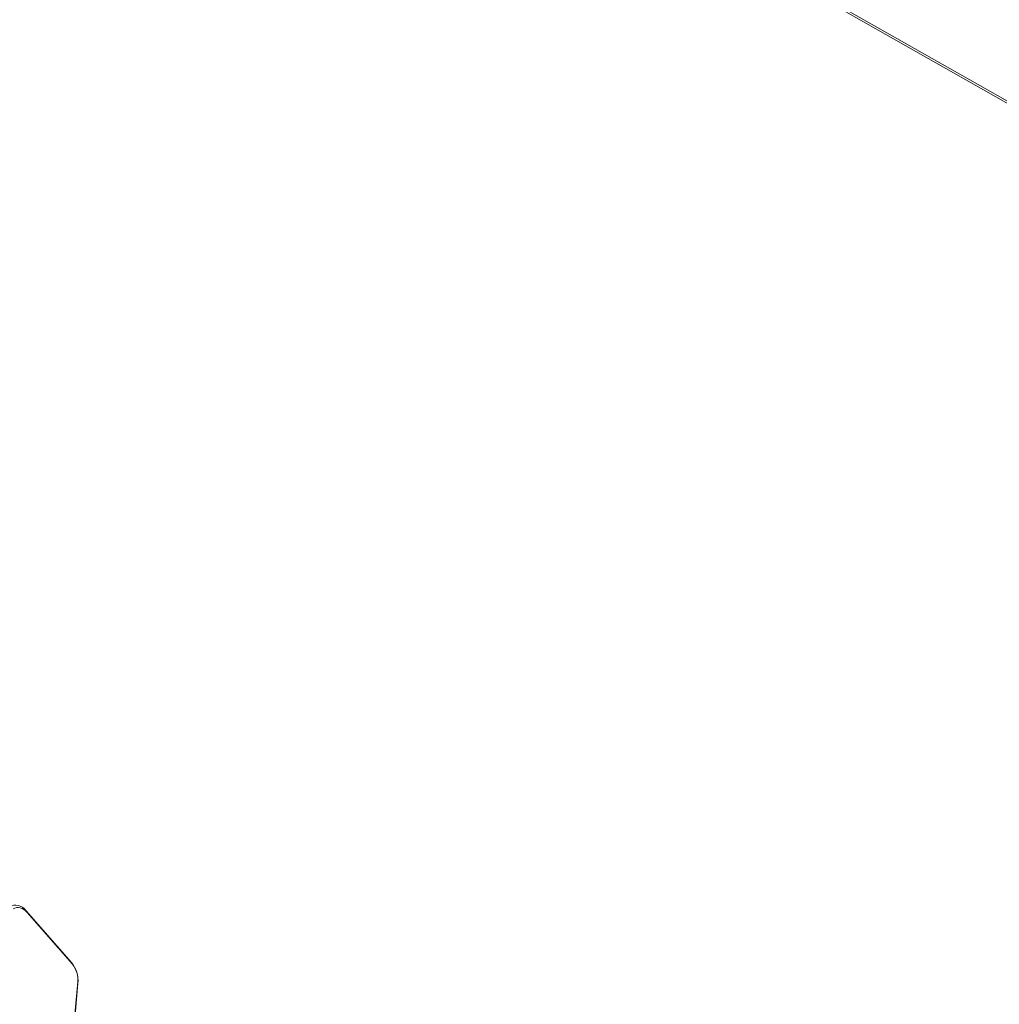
# Model space of a CAD drawing. Extents: x 5477758 to 5478338, y 5918274 to 5918502.
# Tile 116 of 121: x 5477952.346 to 5477953.269, y 5918463.409 to 5918464.337. Entities that reach past the tile are written whole.
import ezdxf

# ---------------------------------------------------------------- set-up
doc = ezdxf.new("R2010")
doc.units = 0
doc.layers.get('0').update_dxf_attribs({"color": 8, "linetype": 'CONTINUOUS', "lineweight": 13})
for name, color, linetype, lineweight in [('0_PROJEKTOWANE ZABAWKI', 8, 'CONTINUOUS', 0), ('GSLINN', 8, 'CONTINUOUS', 18), ('pomiar', 8, 'CONTINUOUS', 18)]:
    doc.layers.add(name, color=color, linetype=linetype, lineweight=lineweight)

# ---------------------------------------------------------------- blocks, each defined once
blk = doc.blocks.new('zw$CEC1')
for p, q in [((1047.483, -591.955), (1041.757, -595.007)), ((1041.937, -594.964), (1047.664, -591.913)), ((1047.664, -591.913), (1047.483, -591.955)), ((1049.405, -591.783), (1049.532, -591.803)), ((1049.405, -591.783), (1052.271, -592.728)), ((1052.398, -592.748), (1049.532, -591.803)), ((1041.937, -594.964), (1041.757, -595.007))]:
    blk.add_line(p, q)
for centre, major_axis, start_param, end_param in [((1048.687, -593.085), (-2, 0), 4.276057, 5.358161), ((1048.687, -592.873), (1.7, 0), 1.134464, 2.216568), ((1042.961, -596.136), (-2, 0), 5.358161, 6.492625), ((1042.961, -595.924), (-1.7, 0), 5.358161, 6.492625)]:
    blk.add_ellipse(centre, major_axis=major_axis, ratio=0.707107, start_param=start_param, end_param=end_param)

msp = doc.modelspace()

# ---------------------------------------------------------------- linework, layer by layer
at = {"layer": 'GSLINN', "linetype": 'Continuous', "lineweight": 18}
msp.add_lwpolyline([(5477948.233, 5918467.115), (5477962.49323, 5918459.04251)], dxfattribs=at)
at = {"layer": 'pomiar', "linetype": 'Continuous', "lineweight": 18, "flags": 128}
msp.add_lwpolyline([(5477948.233, 5918467.115), (5477960.464, 5918460.186), (5477959.32, 5918458.24)], dxfattribs=at)

# ---------------------------------------------------------------- block references
at = {"layer": '0_PROJEKTOWANE ZABAWKI', "xscale": 0.009981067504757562, "yscale": 0.009981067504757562, "zscale": 0.009981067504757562, "rotation": 283.0720937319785}
msp.add_blockref('zw$CEC1', (5477955.78541, 5918474.9692), dxfattribs=at)

doc.saveas('drawing.dxf')
